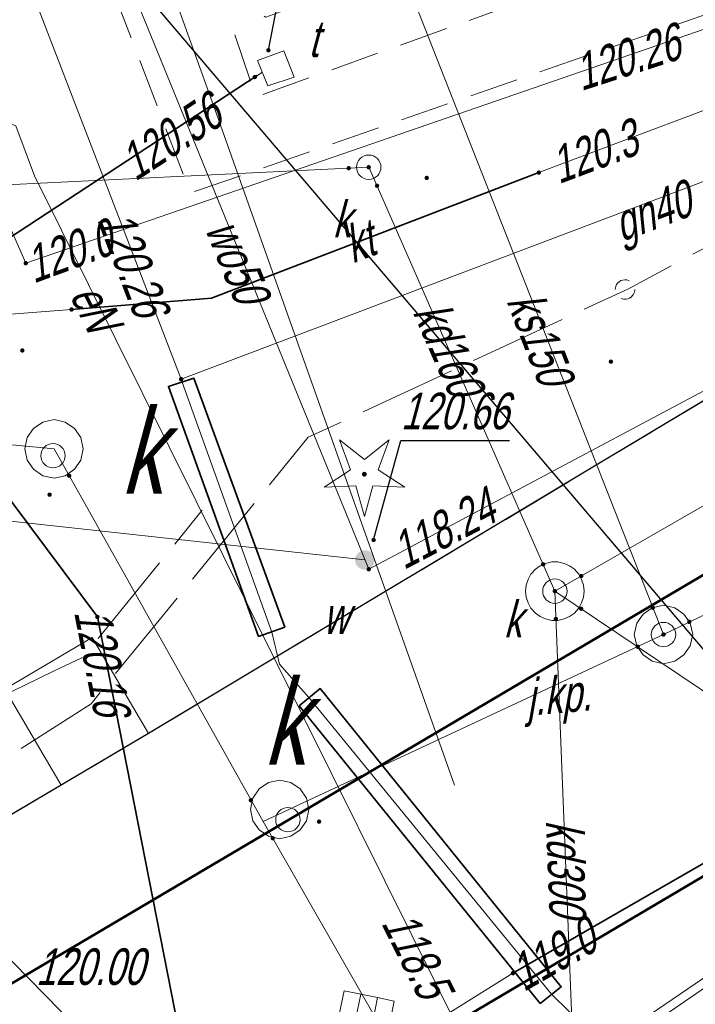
# Model space of a CAD drawing. Extents: x 7463256 to 7464485, y 5957341 to 5958260.
# Tile 200 of 256: x 7464023 to 7464037, y 5957850 to 5957870. Entities that reach past the tile are written whole.
import ezdxf
from ezdxf import colors
from ezdxf.entities.mleader import LeaderData, LeaderLine
from ezdxf.enums import TextEntityAlignment as Align
from ezdxf.math import Vec2, Vec3

# ---------------------------------------------------------------- set-up
doc = ezdxf.new("R2010")
doc.units = 0
doc.header["$MEASUREMENT"] = 0
for name, pattern in [('1.5_0.5', [2, 1.5, -0.5]), ('218-500', [1, 0.5, -0.5]), ('l219_500', [0]), ('mz1.0_0.5', [1.5, 1, -0.5]), ('mz2.0_0.5', [2.5, 2, -0.5])]:
    doc.linetypes.add(name, pattern=pattern)
doc.layers.get('0').update_dxf_attribs({"color": 2, "linetype": 'CONTINUOUS', "lineweight": 5})
for name, color, linetype in [('217-Granica konturu klasyfikcyjnego', 7, 'CONTINUOUS'), ('218-Granica użytku', 7, 'CONTINUOUS'), ('219-Linia granicy', 7, 'CONTINUOUS'), ('chodnik (powierzchnia)', 7, 'CONTINUOUS'), ('drzewo iglaste (punkt)', 7, 'CONTINUOUS'), ('jezdnia (powierzchnia)', 7, 'CONTINUOUS'), ('jezdnia (powierzchnia)-Atr17', 7, 'CONTINUOUS'), ('kanalizacja kablowa (sieć telekomunikacyjna) (linia)', 7, 'CONTINUOUS'), ('kanalizacja kablowa (sieć telekomunikacyjna) (linia)-Atr1', 7, 'CONTINUOUS'), ('komora podziemna - przewód kanalizacyjny (powierzchnia)', 7, 'CONTINUOUS'), ('komora podziemna - przewód kanalizacyjny (powierzchnia)-Atr17', 7, 'CONTINUOUS'), ('kratka ściekowa (punkt)', 7, 'CONTINUOUS'), ('krawężnik (linia)', 7, 'CONTINUOUS'), ('przewód elektroenergetyczny (linia)', 7, 'CONTINUOUS'), ('przewód elektroenergetyczny (linia)-Atr1', 7, 'CONTINUOUS'), ('przewód elektroenergetyczny - projektowany lub w budowie (linia) - ob. projektowany', 7, 'CONTINUOUS'), ('przewód gazowy (linia)', 7, 'CONTINUOUS'), ('przewód gazowy (linia)-Atr1', 7, 'CONTINUOUS'), ('przewód gazowy - projektowany lub w budowie (linia) - ob. projektowany', 7, 'CONTINUOUS'), ('przewód kanalizacyjny (linia)', 7, 'CONTINUOUS'), ('przewód kanalizacyjny (linia)-Atr1', 7, 'CONTINUOUS'), ('przewód telekomunikacyjny (linia)', 7, 'CONTINUOUS'), ('przewód wodociągowy (linia)', 7, 'CONTINUOUS'), ('przewód wodociągowy (linia)-Atr1', 7, 'CONTINUOUS'), ('punkt o określonej wysokości (sieć elektroenergetyczna)', 7, 'CONTINUOUS'), ('punkt o określonej wysokości (sieć elektroenergetyczna)-Atr2', 7, 'CONTINUOUS'), ('punkt o określonej wysokości (sieć gazowa)', 7, 'CONTINUOUS'), ('punkt o określonej wysokości (sieć gazowa)-Atr2', 7, 'CONTINUOUS'), ('punkt o określonej wysokości (sieć kanalizacyjna)', 7, 'CONTINUOUS'), ('punkt o określonej wysokości (sieć telekomunikacyjna)', 7, 'CONTINUOUS'), ('punkt o określonej wysokości (sieć telekomunikacyjna)-Atr2', 7, 'CONTINUOUS'), ('punkt o określonej wysokości (sieć wodociągowa)', 7, 'CONTINUOUS'), ('punkt o określonej wysokości (sieć wodociągowa)-Atr2', 7, 'CONTINUOUS'), ('punkt wysokościowy sztuczny-Atr2', 7, 'CONTINUOUS'), ('rura ochronna - przewód elektroenergetyczny (linia)', 7, 'CONTINUOUS'), ('rura ochronna - przewód gazowy (linia)', 7, 'CONTINUOUS'), ('rura ochronna - przewód telekomunikacyjny (linia)', 7, 'CONTINUOUS'), ('schody w ciągu komunikacyjnym', 7, 'CONTINUOUS'), ('studzienka - przewód telekomunikacyjny (powierzchnia)', 7, 'CONTINUOUS'), ('studzienka - przewód telekomunikacyjny (powierzchnia)-Atr17', 7, 'CONTINUOUS'), ('studzienka okrągła - przewód kanalizacyjny (punkt)', 7, 'CONTINUOUS'), ('studzienka okrągła - przewód kanalizacyjny (punkt)-Atr17', 7, 'CONTINUOUS'), ('urządzenie techniczne projektowane lub w budowie (sieć elektroenergetyczna) - punkt - ob. projektowany', 7, 'CONTINUOUS'), ('właz okrągły - siec kanalizacyjna (punkt)', 7, 'CONTINUOUS'), ('właz okrągły - siec kanalizacyjna (punkt)-Atr17', 7, 'CONTINUOUS'), ('zasuwa - siec wodociągowa (punkt)', 7, 'CONTINUOUS'), ('zasuwa - siec wodociągowa (punkt)-Atr17', 7, 'CONTINUOUS')]:
    doc.layers.add(name, color=color, linetype=linetype)
doc.layers.add('OBMBS-21-18876-opis proj', color=1, linetype='CONTINUOUS', lineweight=18)
doc.styles.get("Standard").update_dxf_attribs({"font": 'txt', "width": 0.75})

# ---------------------------------------------------------------- blocks, each defined once
blk = doc.blocks.new('PW01')
at = {"linetype": 'Continuous', "lineweight": 13}
h = blk.add_hatch(color=0, dxfattribs=at)
edge = h.paths.add_edge_path()
edge.add_arc((0, 0), 0.045, 0, 360)
blk = doc.blocks.new('US22')
at = {"color": 0, "linetype": 'Continuous', "lineweight": 13}
blk.add_circle((0, 0), 0.25, dxfattribs=at)
blk = doc.blocks.new('OP011')
at = {"linetype": 'Continuous', "lineweight": 13}
h = blk.add_hatch(color=0, dxfattribs=at)
edge = h.paths.add_edge_path()
edge.add_arc((0, 0), 0.05, 0, 360)
at = {"color": 0, "linetype": 'Continuous', "lineweight": 13}
for p, q in [((-0.283, 0.093), (-0.512, 0.706)), ((-0.512, 0.706), (0, 0.299)), ((0, 0.299), (0.512, 0.706)), ((0.512, 0.706), (0.283, 0.093)), ((-0.828, -0.268), (-0.283, 0.093)), ((0.283, 0.093), (0.828, -0.268)), ((-0.175, -0.24), (-0.828, -0.268)), ((0, -0.87), (-0.175, -0.24)), ((0.175, -0.24), (0, -0.87)), ((0.828, -0.268), (0.175, -0.24))]:
    blk.add_line(p, q, dxfattribs=at)
blk = doc.blocks.new('US25')
at = {"linetype": 'Continuous', "lineweight": 0}
h = blk.add_hatch(color=0, dxfattribs=at)
edge = h.paths.add_edge_path()
edge.add_arc((0, 0), 0.2, 0, 360)
blk = doc.blocks.new('US05')
at = {"color": 0, "linetype": 'Continuous', "lineweight": 13}
for p, q in [((-0.525, -0.25), (-0.525, 0.25)), ((-0.525, 0.25), (-0.175, 0.25)), ((-0.175, -0.25), (-0.175, 0.25)), ((-0.175, 0.25), (0.175, 0.25)), ((0.175, -0.25), (0.175, 0.25)), ((0.175, 0.25), (0.525, 0.25)), ((0.525, -0.25), (0.525, 0.25)), ((-0.525, -0.25), (-0.175, -0.25)), ((-0.175, -0.25), (0.175, -0.25)), ((0.175, -0.25), (0.525, -0.25))]:
    blk.add_line(p, q, dxfattribs=at)
blk = doc.blocks.new('US15')
at = {"color": 0, "linetype": 'Continuous', "lineweight": 13}
blk.add_circle((0, 0), 0.25, dxfattribs=at)
blk = doc.blocks.new('US01P')
at = {"color": 0, "linetype": 'Continuous', "lineweight": 13}
for points in [[(0.082, 0.181), (0.072, 0.186), (0.034, 0.197), (-0.006, 0.2), (-0.046, 0.194), (-0.084, 0.182), (-0.118, 0.161), (-0.148, 0.135), (-0.172, 0.103), (-0.189, 0.066), (-0.198, 0.028), (-0.2, -0.001)], [(-0.082, -0.182), (-0.061, -0.191), (-0.022, -0.199), (0.018, -0.199), (0.057, -0.192), (0.094, -0.177), (0.127, -0.155), (0.155, -0.126), (0.177, -0.093), (0.192, -0.056), (0.199, -0.016), (0.2, 0)]]:
    blk.add_lwpolyline(points, dxfattribs=at)

msp = doc.modelspace()

# ---------------------------------------------------------------- linework, layer by layer
at = {"layer": '217-Granica konturu klasyfikcyjnego', "color": 3, "linetype": '1.5_0.5', "lineweight": 18, "flags": 128}
for points in [[(7464060.46, 5957872.51), (7463990.15, 5957830.98)], [(7464012.41, 5957837.92), (7464058.96, 5957865.44)]]:
    msp.add_lwpolyline(points, dxfattribs=at)
at = {"layer": '218-Granica użytku', "color": 3, "linetype": '218-500', "lineweight": 18, "flags": 128}
for points in [[(7463990.15, 5957830.98), (7464060.46, 5957872.51)], [(7464012.41, 5957837.92), (7464058.96, 5957865.44)]]:
    msp.add_lwpolyline(points, dxfattribs=at)
at = {"layer": '219-Linia granicy', "color": 3, "linetype": 'l219_500', "lineweight": 50, "flags": 128}
for points in [[(7464060.46, 5957872.51), (7463990.15, 5957830.98)], [(7464058.96, 5957865.44), (7464012.41, 5957837.92)]]:
    msp.add_lwpolyline(points, dxfattribs=at)
at = {"layer": 'chodnik (powierzchnia)', "color": 7, "linetype": 'mz1.0_0.5', "lineweight": 18, "flags": 128}
msp.add_lwpolyline([(7464041.33, 5957869.63), (7464039.39, 5957868.9), (7464039.01, 5957869.91), (7464038.01, 5957870.59), (7464026.93, 5957866.75), (7464023.47, 5957875.81), (7464025.54, 5957876.54), (7464026.76, 5957873.1), (7464035.01, 5957876.03), (7464031.9, 5957884.73), (7464039.79, 5957887.34), (7464041.28, 5957883.09), (7464042.51, 5957883.56), (7464043.54, 5957880.43), (7464043.18, 5957880.54), (7464042.25, 5957880.25), (7464043.82, 5957875.7), (7464039.58, 5957874.36), (7464037.74, 5957873.71), (7464028.48, 5957870.36), (7464027.54, 5957870.9), (7464028.27, 5957868.72), (7464038.19, 5957872.28), (7464038, 5957872.97), (7464039.83, 5957873.67), (7464040.08, 5957872.95), (7464046.57, 5957875.23), (7464041.77, 5957888.82), (7464044.17, 5957889.68), (7464046.17, 5957883.99), (7464050.15, 5957885.27), (7464053.83, 5957886.47), (7464058.01, 5957888.61), (7464055.63, 5957881.11), (7464051.16, 5957879.64), (7464046.18, 5957867.66), (7464042.77, 5957865.65), (7464040.98, 5957864.59), (7464040.42, 5957866.11), (7464042.35, 5957866.84), (7464044.18, 5957867.73), (7464044.65, 5957868.16), (7464047.01, 5957873.88), (7464041.29, 5957871.78), (7464040.95, 5957870.62)], close=True, dxfattribs=at)
at = {"layer": 'jezdnia (powierzchnia)', "color": 7, "linetype": '1.5_0.5', "lineweight": 18, "flags": 128}
msp.add_lwpolyline([(7464045.52, 5957845.62), (7464036.35, 5957840.19), (7464036.42, 5957841.89), (7464036.19, 5957843.22), (7464033.47, 5957847.81), (7464033.32, 5957848.02), (7464033.15, 5957848.21), (7464032.98, 5957848.4), (7464032.79, 5957848.58), (7464032.6, 5957848.74), (7464032.39, 5957848.9), (7464032.18, 5957849.04), (7464031.96, 5957849.17), (7464031.73, 5957849.29), (7464031.5, 5957849.4), (7464031.26, 5957849.49), (7464031.02, 5957849.57), (7464030.77, 5957849.64), (7464030.52, 5957849.69), (7464030.24, 5957849.73), (7464029.96, 5957849.75), (7464029.67, 5957849.76), (7464029.39, 5957849.75), (7464029.1, 5957849.73), (7464028.82, 5957849.69), (7464028.54, 5957849.63), (7464028.27, 5957849.56), (7464028, 5957849.48), (7464027.73, 5957849.38), (7464027.47, 5957849.27), (7464027.22, 5957849.14), (7464026.97, 5957849), (7464029.56, 5957844.77), (7464007.91, 5957831.89), (7464005.28, 5957836.23), (7464003.6, 5957835.22), (7464000.43, 5957840.52), (7464024.28, 5957854.6), (7464026.07, 5957855.66), (7464040.98, 5957864.59), (7464042.77, 5957865.65), (7464046.18, 5957867.66), (7464050.03, 5957869.91), (7464050.27, 5957870.08), (7464050.51, 5957870.27), (7464050.74, 5957870.46), (7464050.96, 5957870.66), (7464051.18, 5957870.86), (7464051.39, 5957871.07), (7464051.59, 5957871.29), (7464051.79, 5957871.52), (7464051.98, 5957871.75), (7464052.16, 5957871.99), (7464052.33, 5957872.23), (7464052.49, 5957872.48), (7464052.65, 5957872.74), (7464053.62, 5957874.86), (7464055.63, 5957881.11), (7464056.84, 5957884.92), (7464061.78, 5957883.33), (7464056.94, 5957869.17), (7464056.4, 5957868.13), (7464055.42, 5957866.8), (7464054.16, 5957865.53), (7464051.4, 5957863.5), (7464044.93, 5957859.71), (7464043.1, 5957858.64), (7464041.67, 5957857.66), (7464040.54, 5957856.19), (7464039.78, 5957854.8), (7464039.21, 5957853.35), (7464038.95, 5957851.44), (7464039.31, 5957850.14), (7464041.29, 5957846.74), (7464042.46, 5957845.65), (7464043.96, 5957845.32)], close=True, dxfattribs=at)
at = {"layer": 'kanalizacja kablowa (sieć telekomunikacyjna) (linia)', "color": 30, "linetype": 'Continuous', "lineweight": 18, "flags": 128}
for points in [[(7464061.922, 5957905.044), (7464061.34, 5957903.31), (7464059.87, 5957897.65), (7464058.4, 5957894.3), (7464052.99, 5957891.95), (7464052.31, 5957887.52), (7464051.09, 5957879), (7464049.24, 5957872.61), (7464045.79, 5957871.6), (7464041.64, 5957870.03), (7464038.73, 5957868.92), (7464034.08, 5957867.17), (7464027.36, 5957864.59), (7464024.49, 5957864.36), (7464021.01, 5957864.09)], [(7464021.01, 5957864.09), (7464024.49, 5957864.36), (7464027.36, 5957864.59), (7464034.08, 5957867.17), (7464038.73, 5957868.92), (7464041.64, 5957870.03), (7464045.79, 5957871.6), (7464049.24, 5957872.61), (7464051.09, 5957879), (7464052.31, 5957887.52), (7464052.99, 5957891.95), (7464058.4, 5957894.3), (7464059.87, 5957897.65), (7464061.34, 5957903.31), (7464061.922, 5957905.044)]]:
    msp.add_lwpolyline(points, dxfattribs=at)
at = {"layer": 'komora podziemna - przewód kanalizacyjny (powierzchnia)', "color": 34, "linetype": 'Continuous', "lineweight": 18, "flags": 128}
for points in [[(7464024.13, 5957862.1), (7464024.36, 5957862.05), (7464024.55, 5957861.92), (7464024.68, 5957861.73), (7464024.73, 5957861.5), (7464024.68, 5957861.27), (7464024.55, 5957861.08), (7464024.36, 5957860.95), (7464024.13, 5957860.9), (7464023.9, 5957860.95), (7464023.71, 5957861.08), (7464023.58, 5957861.27), (7464023.53, 5957861.5), (7464023.58, 5957861.73), (7464023.71, 5957861.92), (7464023.9, 5957862.05)], [(7464035.01, 5957858.58), (7464035, 5957858.46), (7464034.96, 5957858.34), (7464034.9, 5957858.23), (7464034.81, 5957858.13), (7464034.71, 5957858.06), (7464034.6, 5957858.01), (7464034.47, 5957857.98), (7464034.35, 5957857.98), (7464034.22, 5957858.01), (7464034.11, 5957858.06), (7464034.01, 5957858.13), (7464033.92, 5957858.23), (7464033.86, 5957858.34), (7464033.82, 5957858.46), (7464033.81, 5957858.58), (7464033.82, 5957858.7), (7464033.86, 5957858.82), (7464033.92, 5957858.93), (7464034.01, 5957859.03), (7464034.11, 5957859.1), (7464034.22, 5957859.15), (7464034.35, 5957859.18), (7464034.47, 5957859.18), (7464034.6, 5957859.15), (7464034.71, 5957859.1), (7464034.81, 5957859.03), (7464034.9, 5957858.93), (7464034.96, 5957858.82), (7464035, 5957858.7)], [(7464036.64, 5957858.29), (7464036.87, 5957858.24), (7464037.06, 5957858.11), (7464037.19, 5957857.92), (7464037.24, 5957857.69), (7464037.19, 5957857.46), (7464037.06, 5957857.27), (7464036.87, 5957857.14), (7464036.64, 5957857.09), (7464036.41, 5957857.14), (7464036.22, 5957857.27), (7464036.09, 5957857.46), (7464036.04, 5957857.69), (7464036.09, 5957857.92), (7464036.22, 5957858.11), (7464036.41, 5957858.24)], [(7464028.76, 5957854.7), (7464028.99, 5957854.65), (7464029.18, 5957854.52), (7464029.31, 5957854.33), (7464029.36, 5957854.1), (7464029.31, 5957853.87), (7464029.18, 5957853.68), (7464028.99, 5957853.55), (7464028.76, 5957853.5), (7464028.53, 5957853.55), (7464028.34, 5957853.68), (7464028.21, 5957853.87), (7464028.16, 5957854.1), (7464028.21, 5957854.33), (7464028.34, 5957854.52), (7464028.53, 5957854.65)]]:
    msp.add_lwpolyline(points, close=True, dxfattribs=at)
at = {"layer": 'krawężnik (linia)', "color": 7, "linetype": 'Continuous', "lineweight": 30, "flags": 128}
msp.add_lwpolyline([(7464056.84, 5957884.92), (7464055.63, 5957881.11), (7464053.62, 5957874.86), (7464052.65, 5957872.74), (7464052.49, 5957872.48), (7464052.33, 5957872.23), (7464052.16, 5957871.99), (7464051.98, 5957871.75), (7464051.79, 5957871.52), (7464051.59, 5957871.29), (7464051.39, 5957871.07), (7464051.18, 5957870.86), (7464050.96, 5957870.66), (7464050.74, 5957870.46), (7464050.51, 5957870.27), (7464050.27, 5957870.08), (7464050.03, 5957869.91), (7464046.18, 5957867.66), (7464042.77, 5957865.65), (7464040.98, 5957864.59), (7464026.07, 5957855.66), (7464024.28, 5957854.6), (7464000.43, 5957840.52)], dxfattribs=at)
at = {"layer": 'przewód elektroenergetyczny (linia)', "color": 1, "linetype": 'Continuous', "lineweight": 18, "flags": 128}
for points in [[(7463940.57, 5957795.91), (7463943.95, 5957798.07), (7463947.77, 5957800.52), (7463956.72, 5957805.44), (7463968.14, 5957811.88), (7463974.88, 5957815.77), (7463989.87, 5957824.65), (7463994.07, 5957827.04), (7463997.53, 5957829.04), (7464004.46, 5957833.04), (7464015.08, 5957839.22), (7464033.55, 5957850.74), (7464041.34, 5957855.23), (7464060.73, 5957867.36), (7464076.97, 5957878.65), (7464094.2, 5957890.23), (7464099.12, 5957893.51), (7464116.3, 5957904.7), (7464136.98, 5957918.51), (7464147.1, 5957924.98), (7464187.29, 5957950.12)], [(7464070.39, 5957910.209), (7464069.17, 5957905.68), (7464065.68, 5957903.4), (7464064.12, 5957893.03), (7464063.05, 5957889.87), (7464061.95, 5957886.61), (7464058.08, 5957877.27), (7464049.05, 5957873.54), (7464046.24, 5957873.26), (7464041.18, 5957871.42), (7464038.31, 5957870.4), (7464023.55, 5957865.31), (7464022.62, 5957867.41), (7464021.62, 5957867.27)], [(7464032.35, 5957854.6), (7464027.43, 5957868.47), (7464023.82, 5957878.51), (7464024.73, 5957878.83)], [(7463943.16, 5957798.77), (7463944.43, 5957799.77), (7463949.73, 5957802.27), (7463979.35, 5957819.12), (7463986.95, 5957823.22), (7463996.76, 5957829.25), (7463998.44, 5957830.29), (7464003.27, 5957832.58), (7464004.25, 5957833.04), (7464021.2, 5957842.18), (7464025.09, 5957844.15), (7464029.73, 5957846.87), (7464032.01, 5957848.62), (7464032.58, 5957849.29), (7464023.73, 5957867.1), (7464023.35, 5957868.13), (7464022.11, 5957868.6), (7464021.59, 5957867.32)]]:
    msp.add_lwpolyline(points, dxfattribs=at)
at = {"layer": 'przewód elektroenergetyczny - projektowany lub w budowie (linia) - ob. projektowany', "color": 1, "linetype": 'mz2.0_0.5', "lineweight": 18, "flags": 128}
for points in [[(7464012.95, 5957848.58), (7464019.88, 5957853.04), (7464024.89, 5957856.27), (7464029.35, 5957861.74), (7464035.91, 5957864.78), (7464049.58, 5957872.1), (7464052.86, 5957878.69), (7464053.68, 5957880.03), (7464054.74, 5957883.53), (7464057.25, 5957891.33), (7464057.69, 5957890.35)], [(7464001.15, 5957831.6), (7463999.88, 5957838.64), (7463999.47, 5957840.74), (7464007.17, 5957846.19), (7464012.25, 5957849.73), (7464018.22, 5957853.91), (7464020.87, 5957855.36), (7464024.12, 5957856.94), (7464024.72, 5957857.22), (7464027.17, 5957860.24)]]:
    msp.add_lwpolyline(points, dxfattribs=at)
at = {"layer": 'przewód gazowy (linia)', "color": 40, "linetype": 'Continuous', "lineweight": 18, "flags": 128}
for points in [[(7464020.77, 5957838.3), (7464027.51, 5957843.36), (7464030.03, 5957845.32), (7464034.62, 5957848.7), (7464035.42, 5957849.25), (7464040.4, 5957852.64), (7464045.13, 5957855.65), (7464049.8, 5957858.98), (7464050.55, 5957859.51), (7464050.92, 5957859.01), (7464063.77, 5957837.65), (7464064.41, 5957837.27), (7464064.95, 5957837.62), (7464068.79, 5957839.92), (7464090.28, 5957852.37), (7464102.47, 5957859.68), (7464115.18, 5957867.31), (7464132.75, 5957877.92), (7464139.14, 5957881.92)], [(7464022.44, 5957880.02), (7464020.43, 5957879.29), (7464026.74, 5957862.93)], [(7464045.03, 5957867.28), (7464043.91, 5957869.43), (7464026.74, 5957862.93)], [(7464026.76, 5957862.87), (7464028.6, 5957857.74), (7464028.76, 5957857.08), (7464029.36, 5957856.4), (7464034.34, 5957850.31), (7464035.42, 5957849.25)]]:
    msp.add_lwpolyline(points, dxfattribs=at)
at = {"layer": 'przewód gazowy - projektowany lub w budowie (linia) - ob. projektowany', "color": 40, "linetype": 'mz2.0_0.5', "lineweight": 18, "flags": 128}
msp.add_lwpolyline([(7464030.03, 5957845.32), (7464045.37, 5957855.86)], dxfattribs=at)
at = {"layer": 'przewód kanalizacyjny (linia)', "color": 34, "linetype": 'Continuous', "lineweight": 18, "flags": 128}
for points in [[(7464065.016, 5957906.931), (7464053, 5957865.56), (7464036.64, 5957857.69)], [(7464063.8, 5957897.51), (7464058.06, 5957893.88), (7464051.59, 5957879.17), (7464050.08, 5957867.58), (7464034.41, 5957858.58), (7464034.85, 5957847.55), (7464041.49, 5957836.79)], [(7464028.42, 5957853.85), (7464036.64, 5957857.69), (7464031.24, 5957871.41)], [(7464022.16, 5957866.87), (7464030.59, 5957867.28), (7464034.41, 5957858.58), (7464039.54, 5957855.13)], [(7464020.29, 5957861.86), (7464024.13, 5957861.5), (7464028.42, 5957853.85)], [(7464038.63, 5957836.01), (7464028.42, 5957853.85)]]:
    msp.add_lwpolyline(points, dxfattribs=at)
at = {"layer": 'przewód telekomunikacyjny (linia)', "color": 30, "linetype": 'Continuous', "lineweight": 18, "flags": 128}
msp.add_lwpolyline([(7464028.41, 5957869.23), (7464020.99, 5957864.38), (7464020.71, 5957864.12), (7464020.73, 5957863.8), (7464025.02, 5957858.05), (7464028.28, 5957841.48), (7464030.11, 5957837.74), (7464030.47, 5957837.56), (7464030.59, 5957837.27), (7464036.38, 5957826.54)], dxfattribs=at)
at = {"layer": 'przewód wodociągowy (linia)', "color": 5, "linetype": 'Continuous', "lineweight": 18, "flags": 128}
for points in [[(7464025.59, 5957876.38), (7464023.81, 5957875.63), (7464030.59, 5957859.03)], [(7464055.49, 5957872.29), (7464030.59, 5957859.03)], [(7464030.51, 5957859.22), (7464020.29, 5957860.34)]]:
    msp.add_lwpolyline(points, dxfattribs=at)
at = {"layer": 'punkt o określonej wysokości (sieć telekomunikacyjna)-Atr2', "color": 7, "flags": 128}
msp.add_lwpolyline([(7464028.53, 5957869.68), (7464029.19, 5957873.07), (7464031.443, 5957873.07)], dxfattribs=at)
at = {"layer": 'punkt o określonej wysokości (sieć wodociągowa)-Atr2', "color": 7, "flags": 128}
msp.add_lwpolyline([(7464030.69, 5957859.63), (7464031.25, 5957861.67), (7464033.478, 5957861.67)], dxfattribs=at)
at = {"layer": 'rura ochronna - przewód elektroenergetyczny (linia)', "color": 1, "linetype": 'Continuous', "lineweight": 35, "flags": 128}
msp.add_lwpolyline([(7464033.55, 5957850.74), (7464041.34, 5957855.23)], dxfattribs=at)
at = {"layer": 'rura ochronna - przewód gazowy (linia)', "color": 40, "linetype": 'Continuous', "lineweight": 35, "flags": 128}
for points in [[(7464028.87, 5957857.84), (7464028.33, 5957857.65), (7464026.48, 5957862.78), (7464027, 5957862.95)], [(7464029.16, 5957856.23), (7464029.59, 5957856.58), (7464034.54, 5957850.46), (7464034.11, 5957850.12)]]:
    msp.add_lwpolyline(points, close=True, dxfattribs=at)
at = {"layer": 'rura ochronna - przewód telekomunikacyjny (linia)', "color": 30, "linetype": 'Continuous', "lineweight": 35, "flags": 128}
for points in [[(7464028.3, 5957869.16), (7464021.12, 5957864.46)], [(7464024.49, 5957864.36), (7464027.36, 5957864.59), (7464034.08, 5957867.17)], [(7464030.02, 5957837.93), (7464028.28, 5957841.48), (7464025.02, 5957858.05), (7464020.83, 5957863.66)]]:
    msp.add_lwpolyline(points, dxfattribs=at)
at = {"layer": 'schody w ciągu komunikacyjnym', "color": 7, "linetype": 'Continuous', "lineweight": 18, "flags": 128}
msp.add_lwpolyline([(7464026.07, 5957855.66), (7464024.28, 5957854.6), (7464023.12, 5957856.57), (7464024.91, 5957857.63)], close=True, dxfattribs=at)
msp.add_lwpolyline([(7464026.07, 5957855.66), (7464024.28, 5957854.6), (7464023.12, 5957856.57), (7464024.91, 5957857.63)], close=True, dxfattribs=at)
at = {"layer": 'studzienka - przewód telekomunikacyjny (powierzchnia)', "color": 30, "linetype": 'Continuous', "lineweight": 18, "flags": 128}
msp.add_lwpolyline([(7464028.31, 5957869.47), (7464028.85, 5957869.67), (7464029.06, 5957869.13), (7464028.52, 5957868.95)], close=True, dxfattribs=at)

# ---------------------------------------------------------------- block references
at = {"layer": 'drzewo iglaste (punkt)', "color": 94, "linetype": 'Continuous', "lineweight": 13}
msp.add_blockref('OP011', (7464030.5, 5957860.98), dxfattribs=at)
at = {"layer": 'kratka ściekowa (punkt)', "color": 7, "linetype": 'Continuous', "lineweight": 18, "rotation": 348.366}
msp.add_blockref('US05', (7464030.55, 5957850.03), dxfattribs=at)
at = {"layer": 'punkt o określonej wysokości (sieć elektroenergetyczna)', "color": 1, "linetype": 'Continuous', "lineweight": 13}
for p in [(7464023.55, 5957865.31), (7464033.55, 5957850.74)]:
    msp.add_blockref('PW01', p, dxfattribs=at)
at = {"layer": 'punkt o określonej wysokości (sieć gazowa)', "color": 40, "linetype": 'Continuous', "lineweight": 13}
msp.add_blockref('PW01', (7464026.74, 5957862.93), dxfattribs=at)
at = {"layer": 'punkt o określonej wysokości (sieć kanalizacyjna)', "color": 34, "linetype": 'Continuous', "lineweight": 13}
for p, rotation in [((7464030.18, 5957867.26), 2.784), ((7464030.76, 5957866.9), 293.705), ((7464034.17, 5957859.13), 293.705), ((7464034.95, 5957858.89), 29.871), ((7464034.95, 5957858.22), 326.0779999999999), ((7464034.43, 5957858.01), 272.284)]:
    msp.add_blockref('PW01', p, dxfattribs=dict(at, rotation=rotation))
for p in [(7464030.59, 5957867.28), (7464031.78, 5957867.06), (7464023.48, 5957863.52), (7464035.56, 5957863.29), (7464024.44, 5957860.95), (7464024.04, 5957860.56), (7464034.41, 5957858.58), (7464036.42, 5957858.24), (7464037.17, 5957857.95), (7464036.64, 5957857.69), (7464036.11, 5957857.44), (7464028.17, 5957854.29), (7464029.57, 5957853.85), (7464028.62, 5957853.51)]:
    msp.add_blockref('PW01', p, dxfattribs=at)
at = {"layer": 'punkt o określonej wysokości (sieć telekomunikacyjna)', "color": 30, "linetype": 'Continuous', "lineweight": 13}
for p in [(7464028.53, 5957869.68), (7464028.25, 5957869.13), (7464034.08, 5957867.17), (7464024.49, 5957864.36), (7464025.02, 5957858.05)]:
    msp.add_blockref('PW01', p, dxfattribs=at)
at = {"layer": 'punkt o określonej wysokości (sieć wodociągowa)', "color": 5, "linetype": 'Continuous', "lineweight": 13, "rotation": 292.74}
msp.add_blockref('PW01', (7464030.69, 5957859.63), dxfattribs=at)
at = {"layer": 'punkt o określonej wysokości (sieć wodociągowa)', "color": 5, "linetype": 'Continuous', "lineweight": 13}
msp.add_blockref('PW01', (7464030.59, 5957859.03), dxfattribs=at)
at = {"layer": 'studzienka okrągła - przewód kanalizacyjny (punkt)', "color": 34, "linetype": 'Continuous', "lineweight": 18}
msp.add_blockref('US15', (7464030.59, 5957867.28), dxfattribs=at)
at = {"layer": 'urządzenie techniczne projektowane lub w budowie (sieć elektroenergetyczna) - punkt - ob. projektowany', "color": 1, "linetype": 'Continuous', "lineweight": 18}
msp.add_blockref('US01P', (7464035.85, 5957864.77), dxfattribs=at)
at = {"layer": 'właz okrągły - siec kanalizacyjna (punkt)', "color": 7, "linetype": 'Continuous', "lineweight": 18}
for p in [(7464030.59, 5957867.28), (7464024.11, 5957861.36), (7464034.41, 5957858.58), (7464036.64, 5957857.69), (7464028.93, 5957853.89)]:
    msp.add_blockref('US22', p, dxfattribs=at)
at = {"layer": 'zasuwa - siec wodociągowa (punkt)', "color": 7, "linetype": 'Continuous', "lineweight": 13, "rotation": 292.74}
msp.add_blockref('US25', (7464030.51, 5957859.22), dxfattribs=at)

# ---------------------------------------------------------------- texts
at = {"layer": 'jezdnia (powierzchnia)-Atr17', "color": 7, "oblique": 15, "width": 0.72}
msp.add_text('j.kp.', height=0.75, rotation=5.016, dxfattribs=at).set_placement((7464033.85, 5957856.02))
at = {"layer": 'kanalizacja kablowa (sieć telekomunikacyjna) (linia)-Atr1', "color": 30, "oblique": 15, "width": 0.72}
msp.add_text('kt', height=0.75, rotation=21.003, dxfattribs=at).set_placement((7464030.12, 5957865.65), align=Align.MIDDLE_LEFT)
at = {"layer": 'komora podziemna - przewód kanalizacyjny (powierzchnia)-Atr17', "color": 34, "oblique": 15, "width": 0.722}
for p in [(7464025.5, 5957860.58), (7464028.43, 5957855.02)]:
    msp.add_text('k', height=1.75, dxfattribs=at).set_placement(p)
at = {"layer": 'przewód elektroenergetyczny (linia)-Atr1', "color": 1, "oblique": 15, "width": 0.72}
msp.add_text('eN', height=0.75, rotation=296.42, dxfattribs=at).set_placement((7464024.44, 5957864.66))
at = {"layer": 'przewód gazowy (linia)-Atr1', "color": 7, "oblique": 15, "width": 0.72}
msp.add_text('gn40', height=0.75, rotation=20.74, dxfattribs=at).set_placement((7464035.78, 5957865.74))
at = {"layer": 'przewód kanalizacyjny (linia)-Atr1', "color": 34, "oblique": 15, "width": 0.72}
msp.add_text('ks150', height=0.75, rotation=291.14, dxfattribs=at).set_placement((7464033.41, 5957864.54))
for s, rotation, p in [('kd160', -66.295, (7464031.83, 5957864.46)), ('kd300', -87.716, (7464034.6, 5957853.89))]:
    msp.add_text(s, height=0.75, rotation=rotation, dxfattribs=at).set_placement(p, align=Align.MIDDLE_LEFT)
at = {"layer": 'przewód wodociągowy (linia)-Atr1', "color": 5, "oblique": 15, "width": 0.72}
msp.add_text('wo50', height=0.75, rotation=292.18, dxfattribs=at).set_placement((7464027.22, 5957866.02))
at = {"layer": 'punkt o określonej wysokości (sieć elektroenergetyczna)-Atr2', "color": 1, "oblique": 15, "width": 0.72}
for s, rotation, p in [('120.26', 17.94, (7464034.95, 5957868.84)), ('120.0', 20.16, (7464023.71, 5957864.89)), ('118.5', 296.42, (7464030.84, 5957851.77)), ('119.0', 29.58, (7464033.77, 5957850.35))]:
    msp.add_text(s, height=0.75, rotation=rotation, dxfattribs=at).set_placement(p)
at = {"layer": 'punkt o określonej wysokości (sieć gazowa)-Atr2', "color": 40, "oblique": 15, "width": 0.72}
msp.add_text('120.26', height=0.75, rotation=290.9, dxfattribs=at).set_placement((7464025.01, 5957866.21))
at = {"layer": 'punkt o określonej wysokości (sieć telekomunikacyjna)-Atr2', "color": 30, "oblique": 15, "width": 0.72}
for s, rotation, p in [('120.56', 33.17, (7464025.8, 5957866.98)), ('120.16', 281.13, (7464024.54, 5957858.15))]:
    msp.add_text(s, height=0.75, rotation=rotation, dxfattribs=at).set_placement(p)
msp.add_text('120.3', height=0.75, rotation=20.623, dxfattribs=at).set_placement((7464034.36, 5957867.28), align=Align.MIDDLE_LEFT)
at = {"layer": 'punkt o określonej wysokości (sieć wodociągowa)-Atr2', "color": 5, "oblique": 15, "width": 0.72}
msp.add_text('120.66', height=0.75, dxfattribs=at).set_placement((7464031.25, 5957861.678), align=Align.BOTTOM_LEFT)
msp.add_text('118.24', height=0.75, rotation=27.68, dxfattribs=at).set_placement((7464031.31, 5957859.01))
at = {"layer": 'punkt wysokościowy sztuczny-Atr2', "color": 7, "oblique": 15, "width": 0.72}
msp.add_text('120.00', height=0.75, dxfattribs=at).set_placement((7464023.76, 5957850.5))
at = {"layer": 'studzienka - przewód telekomunikacyjny (powierzchnia)-Atr17', "color": 30, "oblique": 15, "width": 0.72}
msp.add_text('t', height=0.75, dxfattribs=at).set_placement((7464029.35, 5957869.54))
at = {"layer": 'studzienka okrągła - przewód kanalizacyjny (punkt)-Atr17', "color": 34, "oblique": 15, "width": 0.72}
msp.add_text('k', height=0.75, dxfattribs=at).set_placement((7464029.85, 5957865.84))
at = {"layer": 'właz okrągły - siec kanalizacyjna (punkt)-Atr17', "color": 7, "oblique": 15, "width": 0.72}
msp.add_text('k', height=0.75, dxfattribs=at).set_placement((7464033.36, 5957857.63))
at = {"layer": 'zasuwa - siec wodociągowa (punkt)-Atr17', "color": 7, "oblique": 15, "width": 0.72}
msp.add_text('w', height=0.75, dxfattribs=at).set_placement((7464029.65, 5957857.7))

# ---------------------------------------------------------------- next in the draw order: leaders
at = {"layer": 'OBMBS-21-18876-opis proj', "lineweight": 20}
ml = msp.add_multileader_mtext('Standard', dxfattribs=at)
ml.set_content('\\pxqc;{\\W0.9;\\fArial|b0|i0|c238|p34;proj. rura osłonowa DVK160\\PL=2m}', color=256)
ml.set_leader_properties()
ml.build(insert=Vec2(0, 0))
ml.multileader.update_dxf_attribs({"has_text_frame": 1, "text_right_attachment_type": 0, "dogleg_length": 0.36, "arrow_head_size": 1.3})
ctx = ml.context
ctx.base_point, ctx.char_height, ctx.arrow_head_size, ctx.landing_gap_size, ctx.plane_origin, ctx.plane_x_axis, ctx.plane_y_axis = Vec3(7464000.806, 5957878.44, -10.8), 1.3, 1.3, 0.09, Vec3(7464031.445, 5957979.011, -10.8), Vec3(0.765565, 0.643359), Vec3(-0.643359, 0.765565)
ctx.right_attachment, ctx.text_align_type = 0, 2
notes = []
notes.append((ctx, [(0, (1, 1, 0), (7464011.223, 5957888.214, -10.8), (-0.765565, -0.643359), 0.36, [(0, [(7464042.452, 5957851.52, -10.8)], 0, [])])]))
ctx.mtext.insert, ctx.mtext.text_direction, ctx.mtext.rotation, ctx.mtext.width, ctx.mtext.defined_height, ctx.mtext.alignment, ctx.mtext.flow_direction = Vec3(7464005.626, 5957883.51, -10.8), Vec3(0.765565, 0.643359), 0.698877, 14.64891, 27.692, 2, 5
ctx.mtext.has_bg_fill, ctx.mtext.bg_color, ctx.mtext.bg_scale_factor, ctx.mtext.bg_transparency, ctx.mtext.use_window_bg_color = 1, -1023410167, 1.5, 0, 1
for ctx, leaders in notes:
    for number, flags, end, landing, length, lines in leaders:
        leader = LeaderData()
        leader.index, (leader.has_last_leader_line, leader.has_dogleg_vector, leader.attachment_direction) = number, flags
        leader.last_leader_point, leader.dogleg_vector, leader.dogleg_length = Vec3(end), Vec3(landing), length
        for number, points, colour, breaks in lines:
            line = LeaderLine()
            line.index, line.vertices, line.color, line.breaks = number, Vec3.list(points), colors.encode_raw_color(colour), breaks
            leader.lines.append(line)
        ctx.leaders.append(leader)

# ---------------------------------------------------------------- next in the draw order: leaders
ml = msp.add_multileader_mtext('Standard', dxfattribs=at)
ml.set_content('\\pxqc;{\\W0.9;\\fArial|b0|i0|c238|p34;proj. przewiert sterowany SRS160\\PL=24m}', color=256)
ml.set_leader_properties()
ml.build(insert=Vec2(0, 0))
ml.multileader.update_dxf_attribs({"has_text_frame": 1, "text_right_attachment_type": 0, "dogleg_length": 0.36, "arrow_head_size": 1.3})
ctx = ml.context
ctx.base_point, ctx.char_height, ctx.arrow_head_size, ctx.landing_gap_size, ctx.plane_origin, ctx.plane_x_axis, ctx.plane_y_axis = Vec3(7464018.147, 5957889.613, -10.8), 1.3, 1.3, 0.09, Vec3(7464030.296, 5957979.104, -10.8), Vec3(0.765565, 0.643359), Vec3(-0.643359, 0.765565)
ctx.right_attachment, ctx.text_align_type = 0, 2
notes = []
notes.append((ctx, [(0, (1, 1, 0), (7464031.874, 5957902.167, -10.8), (-0.765565, -0.643359), 0.36, [(0, [(7464062.197, 5957864.402, -10.8)], 0, [])])]))
ctx.mtext.insert, ctx.mtext.text_direction, ctx.mtext.rotation, ctx.mtext.width, ctx.mtext.defined_height, ctx.mtext.alignment, ctx.mtext.flow_direction = Vec3(7464024.622, 5957896.073, -10.8), Vec3(0.765565, 0.643359), 0.698877, 19.38394, 27.692, 2, 5
ctx.mtext.has_bg_fill, ctx.mtext.bg_color, ctx.mtext.bg_scale_factor, ctx.mtext.bg_transparency, ctx.mtext.use_window_bg_color = 1, -1023410167, 1.5, 0, 1
for ctx, leaders in notes:
    for number, flags, end, landing, length, lines in leaders:
        leader = LeaderData()
        leader.index, (leader.has_last_leader_line, leader.has_dogleg_vector, leader.attachment_direction) = number, flags
        leader.last_leader_point, leader.dogleg_vector, leader.dogleg_length = Vec3(end), Vec3(landing), length
        for number, points, colour, breaks in lines:
            line = LeaderLine()
            line.index, line.vertices, line.color, line.breaks = number, Vec3.list(points), colors.encode_raw_color(colour), breaks
            leader.lines.append(line)
        ctx.leaders.append(leader)

# ---------------------------------------------------------------- next in the draw order: leaders
ml = msp.add_multileader_mtext('Standard', dxfattribs=at)
ml.set_content('\\pxqc;{\\W0.9;\\fArial|b0|i0|c238|p34;proj. przecisk mechaniczny SRS160\\PL=14m}', color=256)
ml.set_leader_properties()
ml.build(insert=Vec2(0, 0))
ml.multileader.update_dxf_attribs({"has_text_frame": 1, "text_right_attachment_type": 0, "dogleg_length": 0.36, "arrow_head_size": 1.3})
ctx = ml.context
ctx.base_point, ctx.char_height, ctx.arrow_head_size, ctx.landing_gap_size, ctx.plane_origin, ctx.plane_x_axis, ctx.plane_y_axis = Vec3(7463974.139, 5957872.3, -10.8), 1.3, 1.3, 0.09, Vec3(7464031.011, 5957947.42, -10.8), Vec3(0.765565, 0.643359), Vec3(-0.643359, 0.765565)
ctx.right_attachment, ctx.text_align_type = 0, 2
notes = []
notes.append((ctx, [(0, (1, 1, 0), (7463988.979, 5957885.789, -10.8), (-0.765565, -0.643359), 0.36, [(0, [(7464031.352, 5957842.776, -10.8)], 0, [])])]))
ctx.mtext.insert, ctx.mtext.text_direction, ctx.mtext.rotation, ctx.mtext.width, ctx.mtext.defined_height, ctx.mtext.alignment, ctx.mtext.flow_direction = Vec3(7463981.17, 5957879.227, -10.8), Vec3(0.765565, 0.643359), 0.698877, 19.94305, 27.692, 2, 5
ctx.mtext.has_bg_fill, ctx.mtext.bg_color, ctx.mtext.bg_scale_factor, ctx.mtext.bg_transparency, ctx.mtext.use_window_bg_color = 1, -1023410167, 1.5, 0, 1
for ctx, leaders in notes:
    for number, flags, end, landing, length, lines in leaders:
        leader = LeaderData()
        leader.index, (leader.has_last_leader_line, leader.has_dogleg_vector, leader.attachment_direction) = number, flags
        leader.last_leader_point, leader.dogleg_vector, leader.dogleg_length = Vec3(end), Vec3(landing), length
        for number, points, colour, breaks in lines:
            line = LeaderLine()
            line.index, line.vertices, line.color, line.breaks = number, Vec3.list(points), colors.encode_raw_color(colour), breaks
            leader.lines.append(line)
        ctx.leaders.append(leader)

doc.saveas('drawing.dxf')
